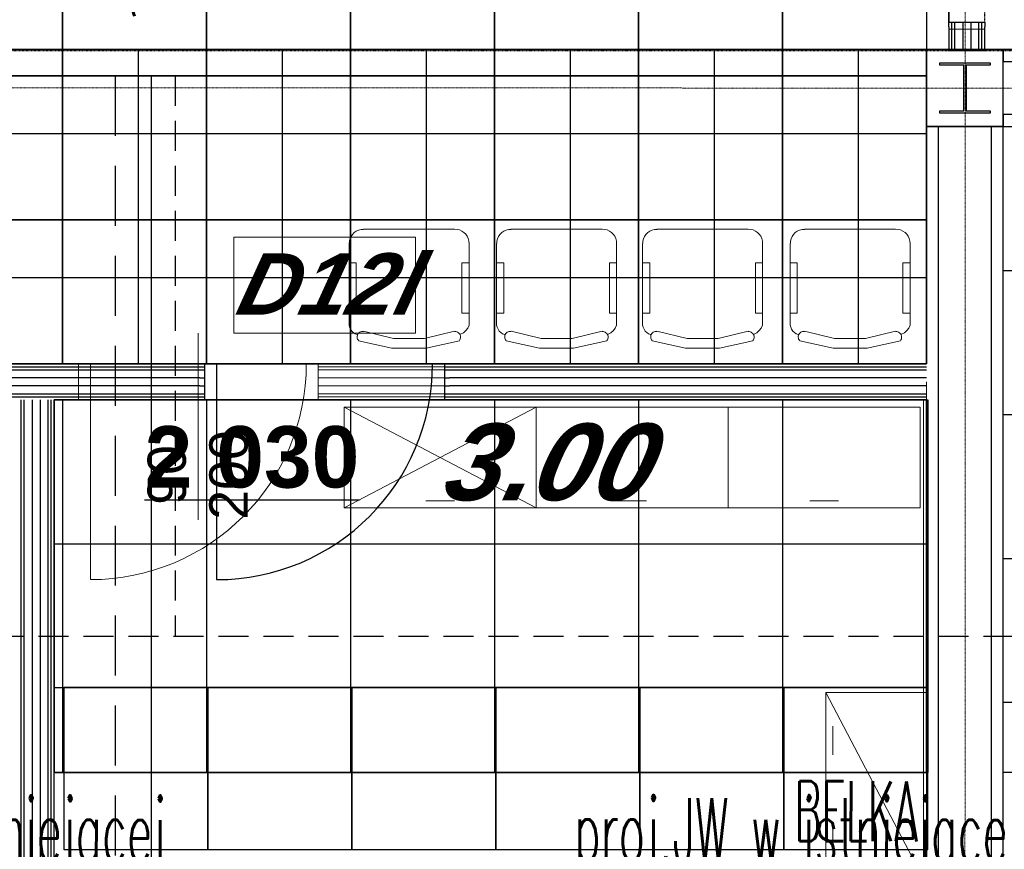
# Model space of a CAD drawing. Header units: millimetres. Extents: x -8838 to 31257, y -6224 to 3754.
# Tile 9 of 185: x -2947 to -2536, y -4980 to -4635. Entities that reach past the tile are written whole.
import ezdxf
from ezdxf.enums import TextEntityAlignment as Align

# ---------------------------------------------------------------- set-up
doc = ezdxf.new("R2010")
doc.units = ezdxf.units.MM
doc.header["$LTSCALE"] = 10
doc.header["$MEASUREMENT"] = 0
for name, pattern in [('DASHED', [0.75, 0.5, -0.25]), ('HIDDEN', [0.375, 0.25, -0.125]), ('rzut 2 pietra$0$ArchiTECH.PC 1. Line Type', [0.004, 0.003, -0.001]), ('rzut 2 pietra$0$ArchiTECH.PC 5. Line Type', [0.0053, 0.003, -0.001, 0.0003, -0.001]), ('rzut 2 pietra$0$ArchiTECH.PC Solid Line Type', [0]), ('SUFIT_2 PIETRO$0$ArchiTECH.PC 1. Line Type', [0.004, 0.003, -0.001]), ('SUFIT_2 PIETRO$0$ArchiTECH.PC Solid Line Type', [0])]:
    doc.linetypes.add(name, pattern=pattern)
doc.layers.get('0').update_dxf_attribs({"linetype": 'CONTINUOUS', "lineweight": 9})
for name, color, linetype, lineweight in [('_Etap_5_klimatyzator_w starej_lokalizacji', 3, 'CONTINUOUS', 30), ('_Etap_5_opis', 7, 'CONTINUOUS', 30), ('IS_ARCH', 254, 'CONTINUOUS', 18), ('IS_FREON_GAZ', 22, 'DASHED', 30), ('IS_HC_FREON_CIECZ', 22, 'CONTINUOUS', 30)]:
    doc.layers.add(name, color=color, linetype=linetype, lineweight=lineweight)
for name, color, linetype in [('IS_WK_KAN_SKROPLINY', 103, 'HIDDEN'), ('RP5_PODKLAD', 254, 'CONTINUOUS'), ('SUFIT_2 PIETRO$0$ELEM KONSTRUKCJI - inwent', 254, 'CONTINUOUS'), ('SUFIT_2 PIETRO$0$INWENTARYZACJA', 254, 'CONTINUOUS'), ('SUFIT_2 PIETRO$0$Kalka 1', 254, 'CONTINUOUS'), ('SUFIT_2 PIETRO$0$nr pom PB', 254, 'CONTINUOUS'), ('SUFIT_2 PIETRO$0$sciany projektowane', 254, 'CONTINUOUS'), ('SUFIT_2 PIETRO$0$SUFIT NOWY 39', 254, 'CONTINUOUS'), ('SUFIT_2 PIETRO$0$TYP SUFITÓW_NOWYCH', 254, 'CONTINUOUS')]:
    doc.layers.add(name, color=color, linetype=linetype)
doc.layers.get('0').freeze()
doc.styles.add('romans1', font='simplex.shx', dxfattribs={"width": 0.8})
doc.styles.add('rzut 2 pietra$0$ArchiTECHStyle1', font='arial.ttf', dxfattribs={"height": 0.16})
doc.styles.add('rzut 2 pietra$0$ArchiTECHStyle4', font='arialbi.ttf', dxfattribs={"oblique": 15, "height": 0.256})
doc.styles.add('SUFIT_2 PIETRO$0$ArchiTECHStyle1', font='arialbi.ttf', dxfattribs={"oblique": 15, "height": 0.32})
doc.styles.add('SUFIT_2 PIETRO$0$ArchiTECHStyle3', font='arialbd.ttf', dxfattribs={"height": 0.384})

# ---------------------------------------------------------------- blocks, each defined once
blk = doc.blocks.new('jw_FXZQ40A')
blk.add_lwpolyline([(0, 0), (60, 0), (60, 60), (0, 60)], close=True)
at = {"color": 7, "style": 'romans1', "width": 0.35}
blk.add_text('FXZQ40A', height=25, rotation=359.9189, dxfattribs=at).set_placement((1.49, 27.37))

msp = doc.modelspace()

# ---------------------------------------------------------------- linework, layer by layer
at = {"layer": 'IS_ARCH', "linetype": 'rzut 2 pietra$0$ArchiTECH.PC 5. Line Type'}
for p, q in [((-2552.53, -3085.97), (-2552.84, -6170.13)), ((-3569.55, -4662.89), (8377.9, -4664.09))]:
    msp.add_line(p, q, dxfattribs=at)
at = {"layer": 'IS_ARCH', "linetype": 'rzut 2 pietra$0$ArchiTECH.PC Solid Line Type'}
for p, q in [((-2559.46, -4638.5), (-2559.46, -4442.5)), ((-2559.46, -4442.5), (-2559.46, -4638.5)), ((-2559.46, -4638.5), (-2559.46, -4442.5)), ((-2559.46, -4640.5), (-2559.46, -4638.5)), ((-2559.46, -4638.5), (-2558.21, -4638.5)), ((-2558.21, -4640.5), (-2558.21, -4638.5)), ((-2558.21, -4638.5), (-2556.96, -4638.5)), ((-2556.96, -4640.5), (-2556.96, -4638.5)), ((-2556.96, -4638.5), (-2554.46, -4638.5)), ((-2554.46, -4638.5), (-2546.96, -4638.5)), ((-2553.63, -4638.5), (-2553.63, -4640.5)), ((-2550.3, -4638.5), (-2550.3, -4640.5)), ((-2546.96, -4640.5), (-2546.96, -4638.5)), ((-2546.96, -4638.5), (-2545.71, -4638.5)), ((-2545.71, -4640.5), (-2545.71, -4638.5)), ((-2545.71, -4638.5), (-2544.46, -4638.5)), ((-2544.46, -4638.5), (-2544.46, -4640.5)), ((-2559.46, -4640.5), (-2559.46, -4647.37)), ((-2558.21, -4647.37), (-2558.21, -4640.5)), ((-2556.96, -4647.37), (-2556.96, -4640.5)), ((-2553.63, -4640.5), (-2553.63, -4647.37)), ((-2550.3, -4640.5), (-2550.3, -4647.37)), ((-2546.96, -4647.37), (-2546.96, -4640.5)), ((-2545.71, -4647.37), (-2545.71, -4640.5)), ((-2544.46, -4647.37), (-2544.46, -4640.5)), ((-2536.76, -4646.93), (-2568.76, -4646.93)), ((-2568.76, -4646.93), (-2568.76, -4678.93)), ((-2536.76, -4646.93), (-2568.76, -4646.93)), ((-2568.76, -4646.93), (-2568.76, -4678.93)), ((-2536.76, -4646.99), (-2568.76, -4646.99)), ((-2568.76, -4646.99), (-2568.76, -4678.99)), ((-2536.76, -4646.99), (-2568.76, -4646.99)), ((-2568.76, -4646.99), (-2568.76, -4678.99)), ((-2559.46, -4647.37), (-2544.46, -4647.37)), ((-2536.76, -4678.93), (-2536.76, -4646.93)), ((-2536.76, -4646.93), (-2536.76, -4646.93)), ((-2536.76, -4678.93), (-2536.76, -4646.93)), ((-2536.76, -4646.93), (-2536.76, -4646.93)), ((-2536.76, -4646.99), (-2536.76, -4651.99)), ((-2382.69, -4646.99), (-2536.76, -4646.99)), ((-2536.76, -4678.99), (-2536.76, -4646.99)), ((-2536.76, -4646.99), (-2536.76, -4646.99)), ((-2536.76, -4678.99), (-2536.76, -4646.99)), ((-2536.76, -4646.99), (-2536.76, -4646.99)), ((-2563.26, -4652.49), (-2542.26, -4652.49)), ((-2563.26, -4653.49), (-2563.26, -4652.49)), ((-2563.26, -4652.49), (-2542.26, -4652.49)), ((-2563.26, -4653.49), (-2563.26, -4652.49)), ((-2542.26, -4652.49), (-2542.26, -4653.49)), ((-2542.26, -4652.49), (-2542.26, -4653.49)), ((-2536.76, -4651.99), (-2387.69, -4651.99)), ((-2553.26, -4653.49), (-2563.26, -4653.49)), ((-2553.26, -4653.49), (-2563.26, -4653.49)), ((-2553.26, -4672.49), (-2553.26, -4653.49)), ((-2553.26, -4672.49), (-2553.26, -4653.49)), ((-2542.26, -4653.49), (-2552.26, -4653.49)), ((-2552.26, -4653.49), (-2552.26, -4672.49)), ((-2542.26, -4653.49), (-2552.26, -4653.49)), ((-2552.26, -4653.49), (-2552.26, -4672.49)), ((-2563.26, -4673.49), (-2563.26, -4672.49)), ((-2563.26, -4672.49), (-2553.26, -4672.49)), ((-2563.26, -4673.49), (-2563.26, -4672.49)), ((-2563.26, -4672.49), (-2553.26, -4672.49)), ((-2552.26, -4672.49), (-2542.26, -4672.49)), ((-2552.26, -4672.49), (-2542.26, -4672.49)), ((-2542.26, -4672.49), (-2542.26, -4673.49)), ((-2542.26, -4672.49), (-2542.26, -4673.49)), ((-2542.26, -4673.49), (-2563.26, -4673.49)), ((-2542.26, -4673.49), (-2563.26, -4673.49)), ((-2387.69, -4673.99), (-2536.76, -4673.99)), ((-2536.76, -4673.99), (-2536.76, -4678.99)), ((-2568.76, -4678.93), (-2536.76, -4678.93)), ((-2568.76, -4678.93), (-2536.76, -4678.93)), ((-2563.76, -4678.99), (-2568.76, -4678.99)), ((-2568.76, -4678.99), (-2568.76, -4777.94)), ((-2568.76, -4678.99), (-2536.76, -4678.99)), ((-2568.76, -4678.99), (-2536.76, -4678.99)), ((-2563.76, -4785.44), (-2563.76, -4678.99)), ((-2535.52, -4678.99), (-2541.82, -4678.99)), ((-2541.82, -4678.99), (-2541.82, -5246.94)), ((-2536.82, -5246.94), (-2536.82, -4678.99)), ((-2536.76, -4678.99), (-2382.69, -4678.99)), ((-2806.37, -4722.66), (-2805.41, -4722.24)), ((-2805.41, -4722.24), (-2804.39, -4721.99)), ((-2804.39, -4721.99), (-2803.35, -4721.94)), ((-2765.39, -4721.84), (-2803.39, -4721.84)), ((-2765.39, -4721.84), (-2764.34, -4721.91)), ((-2764.34, -4721.91), (-2763.32, -4722.17)), ((-2763.32, -4722.17), (-2762.37, -4722.61)), ((-2744.89, -4722.66), (-2743.94, -4722.24)), ((-2743.94, -4722.24), (-2742.92, -4721.99)), ((-2742.92, -4721.99), (-2741.88, -4721.94)), ((-2703.91, -4721.84), (-2741.91, -4721.84)), ((-2703.92, -4721.84), (-2702.87, -4721.91)), ((-2702.87, -4721.91), (-2701.85, -4722.17)), ((-2701.85, -4722.17), (-2700.89, -4722.61)), ((-2684.06, -4722.66), (-2683.11, -4722.24)), ((-2683.11, -4722.24), (-2682.09, -4721.99)), ((-2682.09, -4721.99), (-2681.04, -4721.94)), ((-2643.08, -4721.84), (-2681.08, -4721.84)), ((-2643.08, -4721.84), (-2642.04, -4721.91)), ((-2642.04, -4721.91), (-2641.02, -4722.17)), ((-2641.02, -4722.17), (-2640.06, -4722.61)), ((-2622.59, -4722.66), (-2621.63, -4722.24)), ((-2621.63, -4722.24), (-2620.62, -4721.99)), ((-2620.62, -4721.99), (-2619.57, -4721.94)), ((-2581.61, -4721.84), (-2619.61, -4721.84)), ((-2581.61, -4721.84), (-2580.56, -4721.91)), ((-2580.56, -4721.91), (-2579.54, -4722.17)), ((-2579.54, -4722.17), (-2578.59, -4722.61)), ((-2857.38, -4765.17), (-2857.38, -4725.17)), ((-2857.38, -4725.17), (-2781.74, -4725.17)), ((-2809.23, -4726.83), (-2808.99, -4725.81)), ((-2808.99, -4725.81), (-2808.56, -4724.85)), ((-2808.56, -4724.85), (-2807.97, -4723.99)), ((-2807.97, -4723.99), (-2807.23, -4723.25)), ((-2807.23, -4723.25), (-2806.37, -4722.66)), ((-2781.74, -4725.17), (-2781.74, -4765.17)), ((-2762.37, -4722.61), (-2761.5, -4723.21)), ((-2761.5, -4723.21), (-2760.76, -4723.95)), ((-2760.76, -4723.95), (-2760.16, -4724.81)), ((-2760.16, -4724.81), (-2759.72, -4725.77)), ((-2759.72, -4725.77), (-2759.46, -4726.79)), ((-2747.76, -4726.83), (-2747.51, -4725.81)), ((-2747.51, -4725.81), (-2747.09, -4724.85)), ((-2747.09, -4724.85), (-2746.5, -4723.99)), ((-2746.5, -4723.99), (-2745.76, -4723.25)), ((-2745.76, -4723.25), (-2744.89, -4722.66)), ((-2700.89, -4722.61), (-2700.03, -4723.21)), ((-2700.03, -4723.21), (-2699.29, -4723.95)), ((-2699.29, -4723.95), (-2698.69, -4724.81)), ((-2698.69, -4724.81), (-2698.25, -4725.77)), ((-2698.25, -4725.77), (-2697.99, -4726.79)), ((-2686.92, -4726.83), (-2686.68, -4725.81)), ((-2686.68, -4725.81), (-2686.26, -4724.85)), ((-2686.26, -4724.85), (-2685.66, -4723.99)), ((-2685.66, -4723.99), (-2684.92, -4723.25)), ((-2684.92, -4723.25), (-2684.06, -4722.66)), ((-2640.06, -4722.61), (-2639.2, -4723.21)), ((-2639.2, -4723.21), (-2638.45, -4723.95)), ((-2638.45, -4723.95), (-2637.85, -4724.81)), ((-2637.85, -4724.81), (-2637.42, -4725.77)), ((-2637.42, -4725.77), (-2637.16, -4726.79)), ((-2625.45, -4726.83), (-2625.21, -4725.81)), ((-2625.21, -4725.81), (-2624.78, -4724.85)), ((-2624.78, -4724.85), (-2624.19, -4723.99)), ((-2624.19, -4723.99), (-2623.45, -4723.25)), ((-2623.45, -4723.25), (-2622.59, -4722.66)), ((-2578.59, -4722.61), (-2577.72, -4723.21)), ((-2577.72, -4723.21), (-2576.98, -4723.95)), ((-2576.98, -4723.95), (-2576.38, -4724.81)), ((-2576.38, -4724.81), (-2575.95, -4725.77)), ((-2575.95, -4725.77), (-2575.68, -4726.79)), ((-2809.39, -4727.84), (-2809.39, -4761.84)), ((-2809.28, -4727.87), (-2809.23, -4726.83)), ((-2759.46, -4726.79), (-2759.39, -4727.84)), ((-2759.39, -4761.84), (-2759.39, -4727.84)), ((-2747.91, -4727.84), (-2747.91, -4761.84)), ((-2747.81, -4727.87), (-2747.76, -4726.83)), ((-2697.99, -4726.79), (-2697.91, -4727.84)), ((-2697.91, -4761.84), (-2697.91, -4727.84)), ((-2687.08, -4727.84), (-2687.08, -4761.84)), ((-2686.98, -4727.87), (-2686.92, -4726.83)), ((-2637.16, -4726.79), (-2637.08, -4727.84)), ((-2637.08, -4761.84), (-2637.08, -4727.84)), ((-2625.61, -4727.84), (-2625.61, -4761.84)), ((-2625.5, -4727.87), (-2625.45, -4726.83)), ((-2575.68, -4726.79), (-2575.61, -4727.84)), ((-2575.61, -4761.84), (-2575.61, -4727.84)), ((-2806.39, -4735.84), (-2809.39, -4735.84)), ((-2806.39, -4756.84), (-2806.39, -4735.84)), ((-2759.39, -4735.84), (-2762.39, -4735.84)), ((-2762.39, -4735.84), (-2762.39, -4756.84)), ((-2744.91, -4735.84), (-2747.91, -4735.84)), ((-2744.91, -4756.84), (-2744.91, -4735.84)), ((-2697.91, -4735.84), (-2700.91, -4735.84)), ((-2700.91, -4735.84), (-2700.91, -4756.84)), ((-2684.08, -4735.84), (-2687.08, -4735.84)), ((-2684.08, -4756.84), (-2684.08, -4735.84)), ((-2637.08, -4735.84), (-2640.08, -4735.84)), ((-2640.08, -4735.84), (-2640.08, -4756.84)), ((-2622.61, -4735.84), (-2625.61, -4735.84)), ((-2622.61, -4756.84), (-2622.61, -4735.84)), ((-2575.61, -4735.84), (-2578.61, -4735.84)), ((-2578.61, -4735.84), (-2578.61, -4756.84)), ((-2809.39, -4756.84), (-2806.39, -4756.84)), ((-2762.39, -4756.84), (-2759.39, -4756.84)), ((-2747.91, -4756.84), (-2744.91, -4756.84)), ((-2700.91, -4756.84), (-2697.91, -4756.84)), ((-2687.08, -4756.84), (-2684.08, -4756.84)), ((-2640.08, -4756.84), (-2637.08, -4756.84)), ((-2625.61, -4756.84), (-2622.61, -4756.84)), ((-2578.61, -4756.84), (-2575.61, -4756.84)), ((-2809.14, -4762.74), (-2809.34, -4761.87)), ((-2808.77, -4763.56), (-2809.14, -4762.74)), ((-2759.92, -4763.05), (-2760.72, -4764.13)), ((-2759.38, -4761.82), (-2759.92, -4763.05)), ((-2747.67, -4762.74), (-2747.87, -4761.87)), ((-2747.3, -4763.56), (-2747.67, -4762.74)), ((-2698.45, -4763.05), (-2699.25, -4764.13)), ((-2697.91, -4761.82), (-2698.45, -4763.05)), ((-2686.83, -4762.74), (-2687.04, -4761.87)), ((-2686.47, -4763.56), (-2686.83, -4762.74)), ((-2637.62, -4763.05), (-2638.42, -4764.13)), ((-2637.07, -4761.82), (-2637.62, -4763.05)), ((-2625.36, -4762.74), (-2625.57, -4761.87)), ((-2624.99, -4763.56), (-2625.36, -4762.74)), ((-2576.15, -4763.05), (-2576.95, -4764.13)), ((-2575.6, -4761.82), (-2576.15, -4763.05)), ((-2872.18, -4765.17), (-2872.18, -4842.94)), ((-2781.74, -4765.17), (-2857.38, -4765.17)), ((-2808.25, -4764.29), (-2808.77, -4763.56)), ((-2807.61, -4764.92), (-2808.25, -4764.29)), ((-2806.86, -4765.4), (-2807.61, -4764.92)), ((-2806.03, -4765.74), (-2806.86, -4765.4)), ((-2805.98, -4766.85), (-2805.97, -4766.45)), ((-2805.93, -4767.25), (-2805.98, -4766.85)), ((-2805.97, -4766.45), (-2805.88, -4766.06)), ((-2805.8, -4767.63), (-2805.93, -4767.25)), ((-2805.88, -4766.06), (-2805.73, -4765.68)), ((-2805.73, -4765.68), (-2805.52, -4765.34)), ((-2805.52, -4765.34), (-2805.25, -4765.05)), ((-2805.25, -4765.05), (-2804.93, -4764.8)), ((-2804.93, -4764.8), (-2804.57, -4764.61)), ((-2804.57, -4764.61), (-2804.19, -4764.49)), ((-2804.19, -4764.49), (-2803.79, -4764.44)), ((-2803.79, -4764.44), (-2803.39, -4764.45)), ((-2790.83, -4767.36), (-2803.36, -4764.4)), ((-2777.95, -4767.36), (-2790.83, -4767.36)), ((-2765.41, -4764.4), (-2777.95, -4767.36)), ((-2765.34, -4764.54), (-2764.93, -4764.55)), ((-2764.93, -4764.55), (-2764.53, -4764.63)), ((-2764.53, -4764.63), (-2764.15, -4764.78)), ((-2764.15, -4764.78), (-2763.8, -4765)), ((-2763.8, -4765), (-2763.49, -4765.28)), ((-2763.49, -4765.28), (-2763.24, -4765.6)), ((-2763.24, -4765.6), (-2763.05, -4765.97)), ((-2763.05, -4765.97), (-2762.93, -4766.36)), ((-2762.91, -4767.18), (-2763.01, -4767.58)), ((-2762.93, -4766.36), (-2762.89, -4766.77)), ((-2761.74, -4765.02), (-2762.92, -4765.67)), ((-2762.89, -4766.77), (-2762.91, -4767.18)), ((-2760.72, -4764.13), (-2761.74, -4765.02)), ((-2746.78, -4764.29), (-2747.3, -4763.56)), ((-2746.14, -4764.92), (-2746.78, -4764.29)), ((-2745.38, -4765.4), (-2746.14, -4764.92)), ((-2744.55, -4765.74), (-2745.38, -4765.4)), ((-2744.51, -4766.85), (-2744.5, -4766.45)), ((-2744.46, -4767.25), (-2744.51, -4766.85)), ((-2744.5, -4766.45), (-2744.41, -4766.06)), ((-2744.33, -4767.63), (-2744.46, -4767.25)), ((-2744.41, -4766.06), (-2744.26, -4765.68)), ((-2744.26, -4765.68), (-2744.04, -4765.34)), ((-2744.04, -4765.34), (-2743.77, -4765.05)), ((-2743.77, -4765.05), (-2743.46, -4764.8)), ((-2743.46, -4764.8), (-2743.1, -4764.61)), ((-2743.1, -4764.61), (-2742.72, -4764.49)), ((-2742.72, -4764.49), (-2742.32, -4764.44)), ((-2742.32, -4764.44), (-2741.91, -4764.45)), ((-2729.35, -4767.36), (-2741.89, -4764.4)), ((-2716.47, -4767.36), (-2729.35, -4767.36)), ((-2703.94, -4764.4), (-2716.47, -4767.36)), ((-2703.87, -4764.54), (-2703.46, -4764.55)), ((-2703.46, -4764.55), (-2703.05, -4764.63)), ((-2703.05, -4764.63), (-2702.67, -4764.78)), ((-2702.67, -4764.78), (-2702.32, -4765)), ((-2702.32, -4765), (-2702.02, -4765.28)), ((-2702.02, -4765.28), (-2701.77, -4765.6)), ((-2701.77, -4765.6), (-2701.58, -4765.97)), ((-2701.58, -4765.97), (-2701.46, -4766.36)), ((-2701.44, -4767.18), (-2701.54, -4767.58)), ((-2701.46, -4766.36), (-2701.41, -4766.77)), ((-2700.27, -4765.02), (-2701.45, -4765.67)), ((-2701.41, -4766.77), (-2701.44, -4767.18)), ((-2699.25, -4764.13), (-2700.27, -4765.02)), ((-2685.95, -4764.29), (-2686.47, -4763.56)), ((-2685.3, -4764.92), (-2685.95, -4764.29)), ((-2684.55, -4765.4), (-2685.3, -4764.92)), ((-2683.72, -4765.74), (-2684.55, -4765.4)), ((-2683.68, -4766.85), (-2683.66, -4766.45)), ((-2683.62, -4767.25), (-2683.68, -4766.85)), ((-2683.66, -4766.45), (-2683.58, -4766.06)), ((-2683.5, -4767.63), (-2683.62, -4767.25)), ((-2683.58, -4766.06), (-2683.43, -4765.68)), ((-2683.43, -4765.68), (-2683.21, -4765.34)), ((-2683.21, -4765.34), (-2682.94, -4765.05)), ((-2682.94, -4765.05), (-2682.62, -4764.8)), ((-2682.62, -4764.8), (-2682.27, -4764.61)), ((-2682.27, -4764.61), (-2681.88, -4764.49)), ((-2681.88, -4764.49), (-2681.48, -4764.44)), ((-2681.48, -4764.44), (-2681.08, -4764.45)), ((-2668.52, -4767.36), (-2681.06, -4764.4)), ((-2655.64, -4767.36), (-2668.52, -4767.36)), ((-2643.11, -4764.4), (-2655.64, -4767.36)), ((-2643.04, -4764.54), (-2642.62, -4764.55)), ((-2642.62, -4764.55), (-2642.22, -4764.63)), ((-2642.22, -4764.63), (-2641.84, -4764.78)), ((-2641.84, -4764.78), (-2641.49, -4765)), ((-2641.49, -4765), (-2641.19, -4765.28)), ((-2641.19, -4765.28), (-2640.94, -4765.6)), ((-2640.94, -4765.6), (-2640.75, -4765.97)), ((-2640.75, -4765.97), (-2640.63, -4766.36)), ((-2640.61, -4767.18), (-2640.71, -4767.58)), ((-2640.63, -4766.36), (-2640.58, -4766.77)), ((-2639.44, -4765.02), (-2640.62, -4765.67)), ((-2640.58, -4766.77), (-2640.61, -4767.18)), ((-2638.42, -4764.13), (-2639.44, -4765.02)), ((-2624.48, -4764.29), (-2624.99, -4763.56)), ((-2623.83, -4764.92), (-2624.48, -4764.29)), ((-2623.08, -4765.4), (-2623.83, -4764.92)), ((-2622.25, -4765.74), (-2623.08, -4765.4)), ((-2622.21, -4766.85), (-2622.19, -4766.45)), ((-2622.15, -4767.25), (-2622.21, -4766.85)), ((-2622.19, -4766.45), (-2622.11, -4766.06)), ((-2622.03, -4767.63), (-2622.15, -4767.25)), ((-2622.11, -4766.06), (-2621.95, -4765.68)), ((-2621.95, -4765.68), (-2621.74, -4765.34)), ((-2621.74, -4765.34), (-2621.47, -4765.05)), ((-2621.47, -4765.05), (-2621.15, -4764.8)), ((-2621.15, -4764.8), (-2620.79, -4764.61)), ((-2620.79, -4764.61), (-2620.41, -4764.49)), ((-2620.41, -4764.49), (-2620.01, -4764.44)), ((-2620.01, -4764.44), (-2619.61, -4764.45)), ((-2607.05, -4767.36), (-2619.58, -4764.4)), ((-2594.17, -4767.36), (-2607.05, -4767.36)), ((-2581.63, -4764.4), (-2594.17, -4767.36)), ((-2581.56, -4764.54), (-2581.15, -4764.55)), ((-2581.15, -4764.55), (-2580.75, -4764.63)), ((-2580.75, -4764.63), (-2580.37, -4764.78)), ((-2580.37, -4764.78), (-2580.02, -4765)), ((-2580.02, -4765), (-2579.72, -4765.28)), ((-2579.72, -4765.28), (-2579.47, -4765.6)), ((-2579.47, -4765.6), (-2579.28, -4765.97)), ((-2579.28, -4765.97), (-2579.16, -4766.36)), ((-2579.13, -4767.18), (-2579.23, -4767.58)), ((-2579.16, -4766.36), (-2579.11, -4766.77)), ((-2577.96, -4765.02), (-2579.15, -4765.67)), ((-2579.11, -4766.77), (-2579.13, -4767.18)), ((-2576.95, -4764.13), (-2577.96, -4765.02)), ((-2805.61, -4767.99), (-2805.8, -4767.63)), ((-2805.37, -4768.3), (-2805.61, -4767.99)), ((-2791.5, -4771.44), (-2805.38, -4768.32)), ((-2777.27, -4771.44), (-2791.5, -4771.44)), ((-2763.39, -4768.32), (-2777.27, -4771.44)), ((-2763.18, -4767.96), (-2763.41, -4768.3)), ((-2763.01, -4767.58), (-2763.18, -4767.96)), ((-2744.14, -4767.99), (-2744.33, -4767.63)), ((-2743.89, -4768.3), (-2744.14, -4767.99)), ((-2730.03, -4771.44), (-2743.91, -4768.32)), ((-2715.8, -4771.44), (-2730.03, -4771.44)), ((-2701.92, -4768.32), (-2715.8, -4771.44)), ((-2701.71, -4767.96), (-2701.94, -4768.3)), ((-2701.54, -4767.58), (-2701.71, -4767.96)), ((-2683.31, -4767.99), (-2683.5, -4767.63)), ((-2683.06, -4768.3), (-2683.31, -4767.99)), ((-2669.2, -4771.44), (-2683.08, -4768.32)), ((-2654.97, -4771.44), (-2669.2, -4771.44)), ((-2641.09, -4768.32), (-2654.97, -4771.44)), ((-2640.87, -4767.96), (-2641.1, -4768.3)), ((-2640.71, -4767.58), (-2640.87, -4767.96)), ((-2621.84, -4767.99), (-2622.03, -4767.63)), ((-2621.59, -4768.3), (-2621.84, -4767.99)), ((-2607.72, -4771.44), (-2621.6, -4768.32)), ((-2593.5, -4771.44), (-2607.72, -4771.44)), ((-2579.61, -4768.32), (-2593.5, -4771.44)), ((-2579.4, -4767.96), (-2579.63, -4768.3)), ((-2579.23, -4767.58), (-2579.4, -4767.96)), ((-2924.18, -4777.94), (-2954.43, -4777.94)), ((-2954.43, -4779.19), (-2924.18, -4779.19)), ((-2924.18, -4777.94), (-2922.18, -4777.94)), ((-2924.18, -4779.19), (-2922.18, -4779.19)), ((-2922.18, -4777.94), (-2922.18, -4779.19)), ((-2922.18, -4777.94), (-2822.18, -4777.94)), ((-2822.18, -4777.94), (-2922.18, -4777.94)), ((-2922.18, -4777.94), (-2822.18, -4777.94)), ((-2922.18, -4779.19), (-2922.18, -4780.44)), ((-2917.18, -4777.94), (-2917.18, -4867.94)), ((-2820.18, -4777.94), (-2822.18, -4777.94)), ((-2822.18, -4777.94), (-2822.18, -4779.19)), ((-2822.18, -4779.19), (-2820.18, -4779.19)), ((-2822.18, -4779.19), (-2822.18, -4780.44)), ((-2568.76, -4777.94), (-2820.18, -4777.94)), ((-2820.18, -4779.19), (-2568.76, -4779.19)), ((-2954.43, -4780.44), (-2924.18, -4780.44)), ((-2924.18, -4783.77), (-2954.43, -4783.77)), ((-2924.18, -4780.44), (-2922.18, -4780.44)), ((-2924.18, -4783.77), (-2922.18, -4783.77)), ((-2922.18, -4780.44), (-2922.18, -4782.94)), ((-2922.18, -4782.94), (-2922.18, -4790.44)), ((-2822.18, -4780.44), (-2820.18, -4780.44)), ((-2822.18, -4780.44), (-2822.18, -4782.94)), ((-2822.18, -4782.94), (-2822.18, -4790.44)), ((-2822.18, -4783.77), (-2820.18, -4783.77)), ((-2820.18, -4780.44), (-2568.76, -4780.44)), ((-2568.76, -4783.77), (-2820.18, -4783.77)), ((-2924.18, -4787.11), (-2954.43, -4787.11)), ((-2924.18, -4787.11), (-2922.18, -4787.11)), ((-2822.18, -4787.11), (-2820.18, -4787.11)), ((-2820.18, -4787.11), (-2569.05, -4787.11)), ((-2568.76, -4785.44), (-2568.76, -5246.94)), ((-2563.76, -5246.94), (-2563.76, -4785.44)), ((-2954.43, -4790.44), (-2924.18, -4790.44)), ((-2954.43, -4791.69), (-2924.18, -4791.69)), ((-2924.18, -4790.44), (-2922.18, -4790.44)), ((-2924.18, -4791.69), (-2922.18, -4791.69)), ((-2922.18, -4790.44), (-2922.18, -4791.69)), ((-2922.18, -4791.69), (-2922.18, -4792.94)), ((-2822.18, -4790.44), (-2820.18, -4790.44)), ((-2822.18, -4790.44), (-2822.18, -4791.69)), ((-2822.18, -4791.69), (-2820.18, -4791.69)), ((-2822.18, -4791.69), (-2822.18, -4792.94)), ((-2820.18, -4790.44), (-2569.62, -4790.44)), ((-2820.18, -4791.69), (-2569.84, -4791.69)), ((-2945.99, -5322.97), (-2945.99, -4792.94)), ((-2944.74, -5322.97), (-2944.74, -4792.94)), ((-2941.41, -4792.94), (-2941.41, -5322.97)), ((-2938.07, -4792.94), (-2938.07, -5322.97)), ((-2934.74, -5322.97), (-2934.74, -4792.94)), ((-2933.49, -5322.97), (-2933.49, -4792.94)), ((-2932.24, -5322.97), (-2932.24, -4792.94)), ((-2932.24, -4792.94), (-2924.18, -4792.94)), ((-2922.18, -4792.94), (-2924.18, -4792.94)), ((-2822.18, -4792.94), (-2820.18, -4792.94)), ((-2820.18, -4792.94), (-2570.06, -4792.94)), ((-2731.4, -4796.05), (-2811.4, -4796.05)), ((-2811.4, -4796.05), (-2811.4, -4838.05)), ((-2731.4, -4796.05), (-2811.4, -4838.05)), ((-2731.4, -4838.05), (-2811.4, -4796.05)), ((-2731.4, -4838.05), (-2731.4, -4796.05)), ((-2731.4, -4796.05), (-2731.4, -4796.05)), ((-2651.4, -4796.05), (-2731.4, -4796.05)), ((-2731.4, -4796.05), (-2731.4, -4838.05)), ((-2651.4, -4838.05), (-2651.4, -4796.05)), ((-2651.4, -4796.05), (-2651.4, -4796.05)), ((-2571.4, -4796.05), (-2651.4, -4796.05)), ((-2651.4, -4796.05), (-2651.4, -4838.05)), ((-2571.4, -4838.05), (-2571.4, -4796.05)), ((-2571.4, -4796.05), (-2571.4, -4796.05)), ((-2570.06, -4792.94), (-2570.06, -5246.94)), ((-2765.4, -4835.05), (-2777.4, -4835.05)), ((-2685.4, -4835.05), (-2697.4, -4835.05)), ((-2605.4, -4835.05), (-2617.4, -4835.05)), ((-2811.4, -4838.05), (-2731.4, -4838.05)), ((-2731.4, -4838.05), (-2651.4, -4838.05)), ((-2651.4, -4838.05), (-2571.4, -4838.05)), ((-2568.76, -4914.99), (-2610.76, -4914.99)), ((-2610.76, -4914.99), (-2610.76, -4994.99)), ((-2568.76, -4994.99), (-2610.76, -4914.99)), ((-2568.76, -4994.99), (-2568.76, -4914.99)), ((-2607.76, -4940.99), (-2607.76, -4928.99)), ((-2607.76, -4980.99), (-2607.76, -4968.99))]:
    msp.add_line(p, q, dxfattribs=at)
at = {"layer": 'IS_ARCH', "linetype": 'rzut 2 pietra$0$ArchiTECH.PC 1. Line Type'}
for p, q in [((-2559.46, -4638.5), (-2559.46, -4442.5)), ((-2544.46, -4638.5), (-2544.46, -4442.5)), ((-3302.72, -4647.37), (-1838.7, -4647.37)), ((-2922.18, -4777.94), (-2822.18, -4777.94)), ((-2922.18, -4792.94), (-2822.18, -4792.94))]:
    msp.add_line(p, q, dxfattribs=at)
at = {"layer": 'IS_ARCH', "linetype": 'rzut 2 pietra$0$ArchiTECH.PC Solid Line Type'}
msp.add_arc((-2917.18, -4777.94), 90, 270, 0, dxfattribs=at)
at = {"layer": 'IS_FREON_GAZ', "ltscale": 5}
msp.add_lwpolyline([(-2906.88, -4657.94), (-2906.88, -5141.83)], dxfattribs=at)
at = {"layer": 'IS_HC_FREON_CIECZ'}
msp.add_lwpolyline([(-2891.88, -4657.94), (-2891.88, -5126.83)], dxfattribs=at)
at = {"layer": 'IS_WK_KAN_SKROPLINY', "lineweight": 30, "ltscale": 5}
for points in [[(-2881.88, -4657.94), (-2881.88, -4891.58)], [(-1876.27, -4891.58), (-3089.38, -4891.58), (-3089.38, -4973.88)]]:
    msp.add_lwpolyline(points, dxfattribs=at)
at = {"layer": 'RP5_PODKLAD', "color": 253, "ltscale": 3}
for points in [[(-2988.76, -4597.94), (-2928.76, -4597.94), (-2928.76, -4657.94), (-2988.76, -4657.94)], [(-2928.76, -4597.94), (-2868.76, -4597.94), (-2868.76, -4657.94), (-2928.76, -4657.94)], [(-2868.76, -4597.94), (-2808.76, -4597.94), (-2808.76, -4657.94), (-2868.76, -4657.94)], [(-2808.76, -4597.94), (-2748.76, -4597.94), (-2748.76, -4657.94), (-2808.76, -4657.94)], [(-2748.76, -4597.94), (-2688.76, -4597.94), (-2688.76, -4657.94), (-2748.76, -4657.94)], [(-2688.76, -4597.94), (-2628.76, -4597.94), (-2628.76, -4657.94), (-2688.76, -4657.94)], [(-2628.76, -4597.94), (-2568.76, -4597.94), (-2568.76, -4657.94), (-2628.76, -4657.94)], [(-2988.76, -4657.94), (-2928.76, -4657.94), (-2928.76, -4717.94), (-2988.76, -4717.94)], [(-2928.76, -4657.94), (-2868.76, -4657.94), (-2868.76, -4717.94), (-2928.76, -4717.94)], [(-2868.76, -4657.94), (-2808.76, -4657.94), (-2808.76, -4717.94), (-2868.76, -4717.94)], [(-2808.76, -4657.94), (-2748.76, -4657.94), (-2748.76, -4717.94), (-2808.76, -4717.94)], [(-2748.76, -4657.94), (-2688.76, -4657.94), (-2688.76, -4717.94), (-2748.76, -4717.94)], [(-2688.76, -4657.94), (-2628.76, -4657.94), (-2628.76, -4717.94), (-2688.76, -4717.94)], [(-2628.76, -4657.94), (-2568.76, -4657.94), (-2568.76, -4717.94), (-2628.76, -4717.94)], [(-2988.76, -4717.94), (-2928.76, -4717.94), (-2928.76, -4777.94), (-2988.76, -4777.94)], [(-2928.76, -4717.94), (-2868.76, -4717.94), (-2868.76, -4777.94), (-2928.76, -4777.94)], [(-2868.76, -4717.94), (-2808.76, -4717.94), (-2808.76, -4777.94), (-2868.76, -4777.94)], [(-2808.76, -4717.94), (-2748.76, -4717.94), (-2748.76, -4777.94), (-2808.76, -4777.94)], [(-2748.76, -4717.94), (-2688.76, -4717.94), (-2688.76, -4777.94), (-2748.76, -4777.94)], [(-2688.76, -4717.94), (-2628.76, -4717.94), (-2628.76, -4777.94), (-2688.76, -4777.94)], [(-2628.76, -4717.94), (-2568.76, -4717.94), (-2568.76, -4777.94), (-2628.76, -4777.94)], [(-2868.16, -4912.94), (-2928.16, -4912.94), (-2928.16, -4980.38), (-2868.16, -4980.38)], [(-2808.16, -4912.94), (-2868.16, -4912.94), (-2868.16, -4980.38), (-2808.16, -4980.38)], [(-2748.16, -4912.94), (-2808.16, -4912.94), (-2808.16, -4980.38), (-2748.16, -4980.38)], [(-2688.16, -4912.94), (-2748.16, -4912.94), (-2748.16, -4980.38), (-2688.16, -4980.38)], [(-2628.16, -4912.94), (-2688.16, -4912.94), (-2688.16, -4980.38), (-2628.16, -4980.38)], [(-2568.16, -4912.94), (-2628.16, -4912.94), (-2628.16, -4980.38), (-2568.16, -4980.38)]]:
    msp.add_lwpolyline(points, close=True, dxfattribs=at)
at = {"layer": 'SUFIT_2 PIETRO$0$ELEM KONSTRUKCJI - inwent', "linetype": 'SUFIT_2 PIETRO$0$ArchiTECH.PC Solid Line Type'}
for p, q in [((-2536.76, -4646.93), (-2568.76, -4646.93)), ((-2568.76, -4646.93), (-2568.76, -4678.93)), ((-2536.76, -4646.93), (-2568.76, -4646.93)), ((-2568.76, -4646.93), (-2568.76, -4678.93)), ((-2536.76, -4646.99), (-2568.76, -4646.99)), ((-2568.76, -4646.99), (-2568.76, -4678.99)), ((-2536.76, -4678.93), (-2536.76, -4646.93)), ((-2536.76, -4646.93), (-2536.76, -4646.93)), ((-2536.76, -4678.93), (-2536.76, -4646.93)), ((-2536.76, -4646.93), (-2536.76, -4646.93)), ((-2536.76, -4678.99), (-2536.76, -4646.99)), ((-2536.76, -4646.99), (-2536.76, -4646.99)), ((-2563.26, -4652.49), (-2542.26, -4652.49)), ((-2563.26, -4653.49), (-2563.26, -4652.49)), ((-2563.26, -4652.49), (-2542.26, -4652.49)), ((-2563.26, -4653.49), (-2563.26, -4652.49)), ((-2542.26, -4652.49), (-2542.26, -4653.49)), ((-2542.26, -4652.49), (-2542.26, -4653.49)), ((-2553.26, -4653.49), (-2563.26, -4653.49)), ((-2553.26, -4653.49), (-2563.26, -4653.49)), ((-2553.26, -4672.49), (-2553.26, -4653.49)), ((-2553.26, -4672.49), (-2553.26, -4653.49)), ((-2542.26, -4653.49), (-2552.26, -4653.49)), ((-2552.26, -4653.49), (-2552.26, -4672.49)), ((-2542.26, -4653.49), (-2552.26, -4653.49)), ((-2552.26, -4653.49), (-2552.26, -4672.49)), ((-2563.26, -4673.49), (-2563.26, -4672.49)), ((-2563.26, -4672.49), (-2553.26, -4672.49)), ((-2563.26, -4673.49), (-2563.26, -4672.49)), ((-2563.26, -4672.49), (-2553.26, -4672.49)), ((-2552.26, -4672.49), (-2542.26, -4672.49)), ((-2552.26, -4672.49), (-2542.26, -4672.49)), ((-2542.26, -4672.49), (-2542.26, -4673.49)), ((-2542.26, -4672.49), (-2542.26, -4673.49)), ((-2542.26, -4673.49), (-2563.26, -4673.49)), ((-2542.26, -4673.49), (-2563.26, -4673.49)), ((-2568.76, -4678.93), (-2536.76, -4678.93)), ((-2568.76, -4678.93), (-2536.76, -4678.93)), ((-2568.76, -4678.99), (-2536.76, -4678.99))]:
    msp.add_line(p, q, dxfattribs=at)
at = {"layer": 'SUFIT_2 PIETRO$0$INWENTARYZACJA', "linetype": 'SUFIT_2 PIETRO$0$ArchiTECH.PC 1. Line Type'}
msp.add_line((-3302.72, -4647.37), (-1838.7, -4647.37), dxfattribs=at)
at = {"layer": 'SUFIT_2 PIETRO$0$INWENTARYZACJA', "linetype": 'SUFIT_2 PIETRO$0$ArchiTECH.PC Solid Line Type'}
for p, q in [((-2536.76, -4646.99), (-2536.76, -4651.99)), ((-2382.69, -4646.99), (-2536.76, -4646.99)), ((-2536.76, -4651.99), (-2387.69, -4651.99)), ((-2387.69, -4673.99), (-2536.76, -4673.99)), ((-2536.76, -4673.99), (-2536.76, -4678.99)), ((-2563.76, -4678.99), (-2568.76, -4678.99)), ((-2568.76, -4678.99), (-2568.76, -4777.94)), ((-2563.76, -5246.94), (-2563.76, -4678.99)), ((-2536.82, -4678.99), (-2541.82, -4678.99)), ((-2541.82, -4678.99), (-2541.82, -5246.94)), ((-2536.82, -5246.94), (-2536.82, -4678.99)), ((-2536.76, -4678.99), (-2382.69, -4678.99)), ((-2568.76, -4792.94), (-2568.76, -5246.94))]:
    msp.add_line(p, q, dxfattribs=at)
at = {"layer": 'SUFIT_2 PIETRO$0$Kalka 1', "linetype": 'SUFIT_2 PIETRO$0$ArchiTECH.PC Solid Line Type'}
for p, q in [((-2536.76, -4646.99), (-2568.76, -4646.99)), ((-2568.76, -4646.99), (-2568.76, -4678.99)), ((-2536.76, -4678.99), (-2536.76, -4646.99)), ((-2536.76, -4646.99), (-2536.76, -4646.99)), ((-2568.76, -4678.99), (-2536.76, -4678.99))]:
    msp.add_line(p, q, dxfattribs=at)
at = {"layer": 'SUFIT_2 PIETRO$0$sciany projektowane', "linetype": 'SUFIT_2 PIETRO$0$ArchiTECH.PC Solid Line Type'}
for p, q in [((-2559.46, -4635.5), (-2559.46, -4445.5)), ((-2559.46, -4445.5), (-2559.46, -4635.5)), ((-2559.46, -4635.5), (-2559.46, -4445.5)), ((-2559.46, -4637.5), (-2559.46, -4635.5)), ((-2559.46, -4635.5), (-2558.21, -4635.5)), ((-2558.21, -4637.5), (-2558.21, -4635.5)), ((-2558.21, -4635.5), (-2556.96, -4635.5)), ((-2556.96, -4637.5), (-2556.96, -4635.5)), ((-2556.96, -4635.5), (-2554.46, -4635.5)), ((-2554.46, -4635.5), (-2546.96, -4635.5)), ((-2553.63, -4635.5), (-2553.63, -4637.5)), ((-2550.3, -4635.5), (-2550.3, -4637.5)), ((-2546.96, -4637.5), (-2546.96, -4635.5)), ((-2546.96, -4635.5), (-2545.71, -4635.5)), ((-2545.71, -4637.5), (-2545.71, -4635.5)), ((-2545.71, -4635.5), (-2544.46, -4635.5)), ((-2544.46, -4635.5), (-2544.46, -4637.5)), ((-2559.46, -4637.5), (-2559.46, -4647.37)), ((-2558.21, -4647.37), (-2558.21, -4637.5)), ((-2556.96, -4647.37), (-2556.96, -4637.5)), ((-2553.63, -4637.5), (-2553.63, -4647.37)), ((-2550.3, -4637.5), (-2550.3, -4647.37)), ((-2546.96, -4647.37), (-2546.96, -4637.5)), ((-2545.71, -4647.37), (-2545.71, -4637.5)), ((-2544.46, -4647.37), (-2544.46, -4637.5)), ((-2559.46, -4647.37), (-2544.46, -4647.37)), ((-2871.56, -4777.94), (-2954.43, -4777.94)), ((-2954.43, -4779.19), (-2871.56, -4779.19)), ((-2871.56, -4777.94), (-2869.56, -4777.94)), ((-2871.56, -4779.19), (-2869.56, -4779.19)), ((-2869.56, -4777.94), (-2869.56, -4779.19)), ((-2869.56, -4777.94), (-2769.56, -4777.94)), ((-2769.56, -4777.94), (-2869.56, -4777.94)), ((-2869.56, -4777.94), (-2769.56, -4777.94)), ((-2869.56, -4779.19), (-2869.56, -4780.44)), ((-2864.56, -4777.94), (-2864.56, -4867.94)), ((-2767.56, -4777.94), (-2769.56, -4777.94)), ((-2769.56, -4777.94), (-2769.56, -4779.19)), ((-2769.56, -4779.19), (-2767.56, -4779.19)), ((-2769.56, -4779.19), (-2769.56, -4780.44)), ((-2568.76, -4777.94), (-2767.56, -4777.94)), ((-2767.56, -4779.19), (-2568.76, -4779.19)), ((-2954.43, -4780.44), (-2871.56, -4780.44)), ((-2871.56, -4783.77), (-2954.43, -4783.77)), ((-2871.56, -4780.44), (-2869.56, -4780.44)), ((-2871.56, -4783.77), (-2869.56, -4783.77)), ((-2869.56, -4780.44), (-2869.56, -4782.94)), ((-2869.56, -4782.94), (-2869.56, -4790.44)), ((-2769.56, -4780.44), (-2767.56, -4780.44)), ((-2769.56, -4780.44), (-2769.56, -4782.94)), ((-2769.56, -4782.94), (-2769.56, -4790.44)), ((-2769.56, -4783.77), (-2767.56, -4783.77)), ((-2767.56, -4780.44), (-2568.76, -4780.44)), ((-2568.76, -4783.77), (-2767.56, -4783.77)), ((-2871.56, -4787.11), (-2954.43, -4787.11)), ((-2871.56, -4787.11), (-2869.56, -4787.11)), ((-2769.56, -4787.11), (-2767.56, -4787.11)), ((-2568.76, -4787.11), (-2767.56, -4787.11)), ((-2954.43, -4790.44), (-2871.56, -4790.44)), ((-2954.43, -4791.69), (-2871.56, -4791.69)), ((-2871.56, -4790.44), (-2869.56, -4790.44)), ((-2871.56, -4791.69), (-2869.56, -4791.69)), ((-2869.56, -4790.44), (-2869.56, -4791.69)), ((-2869.56, -4791.69), (-2869.56, -4792.94)), ((-2769.56, -4790.44), (-2767.56, -4790.44)), ((-2769.56, -4790.44), (-2769.56, -4791.69)), ((-2769.56, -4791.69), (-2767.56, -4791.69)), ((-2769.56, -4791.69), (-2769.56, -4792.94)), ((-2767.56, -4790.44), (-2568.76, -4790.44)), ((-2767.56, -4791.69), (-2568.76, -4791.69)), ((-2945.99, -5322.97), (-2945.99, -4792.94)), ((-2944.74, -5322.97), (-2944.74, -4792.94)), ((-2941.41, -4792.94), (-2941.41, -5322.97)), ((-2938.07, -4792.94), (-2938.07, -5322.97)), ((-2934.74, -5322.97), (-2934.74, -4792.94)), ((-2933.49, -5322.97), (-2933.49, -4792.94)), ((-2932.24, -4792.94), (-2871.56, -4792.94)), ((-2932.24, -5322.97), (-2932.24, -4792.94)), ((-2869.56, -4792.94), (-2871.56, -4792.94)), ((-2769.56, -4792.94), (-2767.56, -4792.94)), ((-2767.56, -4792.94), (-2568.76, -4792.94))]:
    msp.add_line(p, q, dxfattribs=at)
at = {"layer": 'SUFIT_2 PIETRO$0$sciany projektowane', "linetype": 'SUFIT_2 PIETRO$0$ArchiTECH.PC 1. Line Type'}
for p, q in [((-2559.46, -4635.5), (-2559.46, -4445.5)), ((-2544.46, -4635.5), (-2544.46, -4445.5)), ((-2869.56, -4777.94), (-2769.56, -4777.94)), ((-2869.56, -4792.94), (-2769.56, -4792.94))]:
    msp.add_line(p, q, dxfattribs=at)
at = {"layer": 'SUFIT_2 PIETRO$0$sciany projektowane', "linetype": 'SUFIT_2 PIETRO$0$ArchiTECH.PC Solid Line Type'}
msp.add_arc((-2864.56, -4777.94), 90, 270, 0, dxfattribs=at)
at = {"layer": 'SUFIT_2 PIETRO$0$SUFIT NOWY 39', "linetype": 'SUFIT_2 PIETRO$0$ArchiTECH.PC Solid Line Type'}
for p, q in [((-2568.76, -4646.99), (-3241.69, -4646.99)), ((-2897.15, -4777.94), (-2897.15, -4646.99)), ((-2837.15, -4777.94), (-2837.15, -4646.99)), ((-2777.15, -4777.94), (-2777.15, -4646.99)), ((-2717.15, -4777.94), (-2717.15, -4646.99)), ((-2657.15, -4777.94), (-2657.15, -4646.99)), ((-2597.15, -4777.94), (-2597.15, -4646.99)), ((-2568.76, -4777.94), (-2568.76, -4646.99)), ((-2536.82, -4679.07), (-1899.71, -4679.07)), ((-2536.82, -4948.35), (-2536.82, -4679.07)), ((-3302.76, -4682.01), (-2568.76, -4682.01)), ((-3304.24, -4742.01), (-2568.76, -4742.01)), ((-2536.82, -4739.07), (-1899.71, -4739.07)), ((-3305.13, -4777.94), (-2568.76, -4777.94)), ((-2568.76, -4792.94), (-2932.24, -4792.94)), ((-2932.24, -4792.94), (-2932.24, -4948.35)), ((-2928.76, -4792.94), (-2928.76, -4948.35)), ((-2868.76, -4792.94), (-2868.76, -4948.35)), ((-2808.76, -4792.94), (-2808.76, -4948.35)), ((-2748.76, -4792.94), (-2748.76, -4948.35)), ((-2688.76, -4792.94), (-2688.76, -4948.35)), ((-2628.76, -4792.94), (-2628.76, -4948.35)), ((-2568.76, -4792.94), (-2568.76, -4948.35)), ((-2568.76, -4948.35), (-2568.76, -4792.94)), ((-2536.82, -4799.07), (-1899.71, -4799.07)), ((-2932.24, -4852.94), (-2568.76, -4852.94)), ((-2536.82, -4859.07), (-1899.71, -4859.07)), ((-2932.24, -4912.94), (-2568.76, -4912.94)), ((-2536.82, -4919.07), (-1848.71, -4919.07)), ((-2932.24, -4948.35), (-2568.76, -4948.35)), ((-1848.72, -4948.35), (-2536.82, -4948.35))]:
    msp.add_line(p, q, dxfattribs=at)
at = {"layer": 'SUFIT_2 PIETRO$0$TYP SUFITÓW_NOWYCH', "linetype": 'SUFIT_2 PIETRO$0$ArchiTECH.PC Solid Line Type'}
for p, q in [((-2568.76, -4646.99), (-3241.69, -4646.99)), ((-2568.76, -4777.94), (-2568.76, -4646.99)), ((-2536.82, -4679.07), (-1899.71, -4679.07)), ((-2536.82, -4884.68), (-2536.82, -4679.07)), ((-3241.69, -4777.94), (-2568.76, -4777.94)), ((-2932.24, -4792.94), (-2568.16, -4792.94)), ((-2932.24, -4948.35), (-2932.24, -4792.94)), ((-2568.16, -4792.94), (-2568.16, -4948.35)), ((-2536.82, -4948.35), (-2536.82, -4884.68)), ((-2568.16, -4948.35), (-2932.24, -4948.35)), ((-1848.72, -4948.35), (-2536.82, -4948.35))]:
    msp.add_line(p, q, dxfattribs=at)

# ---------------------------------------------------------------- block references
at = {"layer": '_Etap_5_klimatyzator_w starej_lokalizacji'}
msp.add_blockref('jw_FXZQ40A', (-2928.76, -4657.94), dxfattribs=at)

# ---------------------------------------------------------------- texts
at = {"layer": '_Etap_5_opis', "style": 'romans1', "width": 0.5}
for p in [(-3072.06, -4985.9), (-2715.54, -4985.9)]:
    msp.add_text('proj.JW w istniejącej', height=27, rotation=359.9189, dxfattribs=at).set_placement(p)
at = {"layer": 'IS_ARCH', "style": 'rzut 2 pietra$0$ArchiTECHStyle4', "oblique": 15}
msp.add_text('D12l', height=25.6, dxfattribs=at).set_placement((-2857.38, -4765.17), align=Align.BOTTOM_LEFT)
at = {"layer": 'IS_ARCH', "style": 'rzut 2 pietra$0$ArchiTECHStyle1'}
for s, p in [('200', (-2846.81, -4842.94)), ('90', (-2872.55, -4836.72))]:
    msp.add_text(s, height=16, rotation=90, dxfattribs=at).set_placement(p, align=Align.BOTTOM_LEFT)
at = {"layer": 'RP5_PODKLAD', "color": 253, "ltscale": 3, "style": 'romans1', "width": 0.5}
msp.add_text('BELKA', height=25, rotation=359.9189, dxfattribs=at).set_placement((-2623.8, -4976.97))
at = {"layer": 'SUFIT_2 PIETRO$0$nr pom PB', "style": 'SUFIT_2 PIETRO$0$ArchiTECHStyle3'}
msp.add_text('%%u2 030%%u', height=25.6, dxfattribs=at).set_placement((-2894.56, -4837.23), align=Align.BOTTOM_LEFT)
at = {"layer": 'SUFIT_2 PIETRO$0$SUFIT NOWY 39', "style": 'SUFIT_2 PIETRO$0$ArchiTECHStyle1', "oblique": 15}
msp.add_text('3.00', height=32, dxfattribs=at).set_placement((-2771.47, -4844.47), align=Align.BOTTOM_LEFT)

doc.saveas('drawing.dxf')
